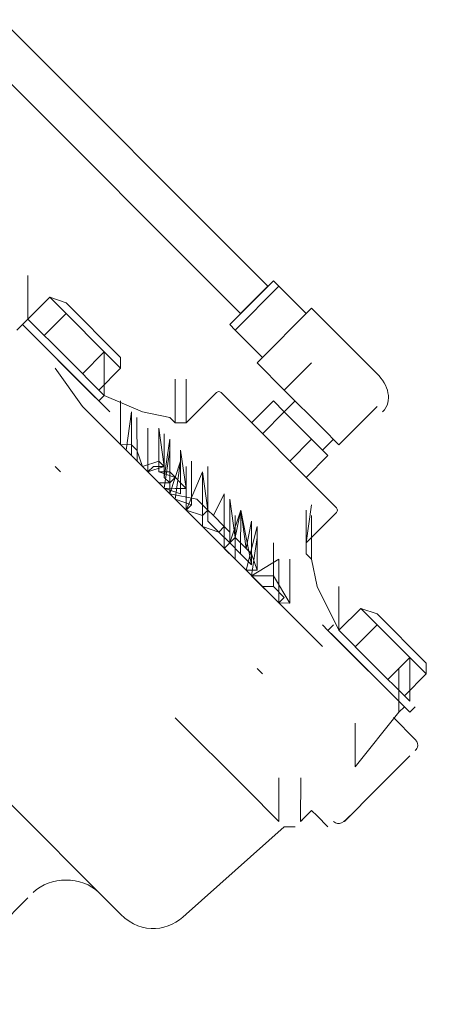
# Model space of a CAD drawing. Header units: millimetres. Extents: x -527259 to -526551, y -1129736 to -1129000.
# Tile 183 of 213: x -526842.5095 to -526842.4444, y -1129597.2745 to -1129597.1242. Entities that reach past the tile are written whole.
import ezdxf

# ---------------------------------------------------------------- set-up
doc = ezdxf.new("R2010")
doc.units = ezdxf.units.MM
doc.header["$LTSCALE"] = 12
doc.header["$PDSIZE"] = -4
for name, color, linetype, lineweight in [('koty', 6, 'Continuous', 9), ('Objekt', 230, 'Continuous', 9), ('text', 6, 'Continuous', 9)]:
    doc.layers.add(name, color=color, linetype=linetype, lineweight=lineweight)
doc.styles.add('laplan', font='txt', dxfattribs={"height": 0.002})
doc.dimstyles.new('laplan', dxfattribs={"dimscale": 0, "dimtxt": 0.002, "dimasz": 0.0015, "dimexe": 0.002, "dimexo": 0, "dimgap": 0.001, "dimtad": 1, "dimtoh": 1, "dimrnd": 0.05, "dimzin": 1, "dimtxsty": 'laplan', "dimblk": 'OBLIQUE', "dimcen": 0.002, "dimclrd": 256, "dimclre": 256, "dimclrt": 256, "dimadec": 0, "dimazin": 0, "dimtfac": 1, "dimtmove": 1, "dimatfit": 2, "dimfxl": 0.0065, "dimfxlon": 1, "dimtfill": 1, "dimlwd": 13, "dimlwe": -1, "dimarcsym": 0})

# ---------------------------------------------------------------- blocks, each defined once
blk = doc.blocks.new('_OBLIQUE')
at = {"color": 0, "linetype": 'ByBlock'}
blk.add_line((-0.5, -0.5), (0.5, 0.5), dxfattribs=at)
blk = doc.blocks.new('*D174')
at = {"layer": 'Defpoints', "color": 0, "transparency": 16777216}
for p in [(-526845.93077, -1129584.64806), (-526846.26822, -1129584.97418), (-526833.23843, -1129598.45702)]:
    blk.add_point(p, dxfattribs=at)
at = {"layer": 'text', "transparency": 16777216}
for p, q in [((-526845.93544, -1129584.65258), (-526845.64313, -1129584.37009)), ((-526832.90565, -1129598.13542), (-526832.61334, -1129597.85293))]:
    blk.add_line(p, q, dxfattribs=at)
at = {"layer": 'text', "lineweight": 13, "transparency": 16777216}
blk.add_line((-526832.90098, -1129598.1309), (-526845.93077, -1129584.64806), dxfattribs=at)
at = {"layer": 'text', "lineweight": 13, "transparency": 16777216, "xscale": 0.3, "yscale": 0.3, "zscale": 0.3}
for p, rotation in [((-526845.93077, -1129584.64806), 134.021012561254), ((-526832.90098, -1129598.1309), 314.021012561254)]:
    blk.add_blockref('_OBLIQUE', p, dxfattribs=dict(at, rotation=rotation))
at = {"layer": 'text', "ltscale": 480, "transparency": 16777216, "insert": (-526839.1068, -1129591.09079), "char_height": 0.4, "attachment_point": 5, "rotation": 314.021, "style": 'laplan', "bg_fill": 3, "box_fill_scale": 1.1, "bg_fill_color": 256, "bg_fill_true_color": 13158600, "bg_fill_transparency": 0}
blk.add_mtext('18,75', dxfattribs=at)
blk = doc.blocks.new('*D195')
at = {"layer": 'Defpoints', "color": 0, "transparency": 16777216}
for p in [(-526847.67552, -1129586.33419), (-526834.64573, -1129599.81703), (-526836.50069, -1129601.60966)]:
    blk.add_point(p, dxfattribs=at)
at = {"layer": 'koty', "transparency": 16777216}
for p, q in [((-526849.5258, -1129588.1223), (-526849.81811, -1129588.40478)), ((-526836.49601, -1129601.60514), (-526836.78832, -1129601.88763))]:
    blk.add_line(p, q, dxfattribs=at)
at = {"layer": 'koty', "lineweight": 13, "transparency": 16777216}
blk.add_line((-526849.53048, -1129588.12681), (-526836.50069, -1129601.60966), dxfattribs=at)
at = {"layer": 'koty', "lineweight": 13, "transparency": 16777216, "xscale": 0.3, "yscale": 0.3, "zscale": 0.3}
for p, rotation in [((-526849.53048, -1129588.12681), 134.0210125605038), ((-526836.50069, -1129601.60966), 314.0210125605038)]:
    blk.add_blockref('_OBLIQUE', p, dxfattribs=dict(at, rotation=rotation))
at = {"layer": 'koty', "ltscale": 480, "transparency": 16777216, "insert": (-526842.70651, -1129594.56955), "char_height": 0.4, "attachment_point": 5, "rotation": 314.021, "style": 'laplan', "bg_fill": 3, "box_fill_scale": 1.1, "bg_fill_color": 256, "bg_fill_true_color": 13158600, "bg_fill_transparency": 0}
blk.add_mtext('18,75', dxfattribs=at)
blk = doc.blocks.new('*D216')
at = {"layer": 'Defpoints', "color": 0, "transparency": 16777216}
for p in [(-526847.60332, -1129586.25491), (-526833.35741, -1129600.99615), (-526836.48182, -1129604.01557)]:
    blk.add_point(p, dxfattribs=at)
at = {"layer": 'koty', "transparency": 16777216}
for p, q in [((-526850.72305, -1129589.26981), (-526851.01536, -1129589.5523)), ((-526836.47715, -1129604.01106), (-526836.76946, -1129604.29354))]:
    blk.add_line(p, q, dxfattribs=at)
at = {"layer": 'koty', "lineweight": 13, "transparency": 16777216}
blk.add_line((-526850.72773, -1129589.27433), (-526836.48182, -1129604.01557), dxfattribs=at)
at = {"layer": 'koty', "lineweight": 13, "transparency": 16777216, "xscale": 0.3, "yscale": 0.3, "zscale": 0.3}
for p, rotation in [((-526850.72773, -1129589.27433), 134.0210125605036), ((-526836.48182, -1129604.01557), 314.0210125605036)]:
    blk.add_blockref('_OBLIQUE', p, dxfattribs=dict(at, rotation=rotation))
at = {"layer": 'koty', "ltscale": 480, "transparency": 16777216, "insert": (-526844.39108, -1129595.21281), "char_height": 0.4, "attachment_point": 5, "rotation": 314.021, "style": 'laplan', "bg_fill": 3, "box_fill_scale": 1.1, "bg_fill_color": 256, "bg_fill_true_color": 13158600, "bg_fill_transparency": 0}
blk.add_mtext('20,50', dxfattribs=at)
blk = doc.blocks.new('A$C12ac11e3')
at = {"layer": 'Objekt'}
for p, q in [((-187.51, 5597.71), (-201.65, 5597.71)), ((-201.65, 5597.71), (-201.65, 5597.71)), ((-201.65, 5585.92), (-201.65, 5597.71)), ((-201.65, 5597.71), (-201.65, 5597.71)), ((-208.73, 5596.53), (-208.73, 5596.53)), ((-208.73, 5596.53), (-208.73, 5596.53)), ((-207.55, 5596.53), (-208.73, 5596.53)), ((-208.73, 5596.53), (-208.73, 5596.53)), ((-208.73, 5587.1), (-208.73, 5596.53)), ((-208.73, 5596.53), (-208.73, 5596.53)), ((-208.73, 5587.1), (-208.73, 5596.53)), ((-208.73, 5596.53), (-208.73, 5596.53)), ((-201.65, 5596.53), (-207.55, 5596.53)), ((-207.55, 5596.53), (-207.55, 5596.53)), ((-207.55, 5587.1), (-207.55, 5596.53)), ((-207.55, 5596.53), (-207.55, 5596.53)), ((-208.73, 5595.35), (-348.96, 5595.35)), ((-208.73, 5595.35), (-208.73, 5589.46)), ((-183.98, 5594.17), (-183.98, 5591.82)), ((-195.76, 5591.82), (-195.76, 5585.92)), ((-183.98, 5591.82), (-183.98, 5585.92)), ((-348.96, 5589.46), (-208.73, 5589.46)), ((-208.73, 5589.46), (-208.73, 5589.46)), ((-208.73, 5589.46), (-208.73, 5589.46)), ((-208.73, 5587.1), (-208.73, 5587.1)), ((-208.73, 5587.1), (-208.73, 5587.1)), ((-208.73, 5587.1), (-207.55, 5587.1)), ((-207.55, 5587.1), (-201.65, 5587.1)), ((-207.55, 5587.1), (-207.55, 5587.1)), ((-201.65, 5587.1), (-201.65, 5587.1)), ((-201.65, 5585.92), (-195.76, 5585.92)), ((-195.76, 5585.92), (-195.76, 5585.92)), ((-195.76, 5585.92), (-187.51, 5585.92)), ((-193.41, 5585.92), (-193.41, 5583.57)), ((-183.98, 5585.92), (-187.51, 5585.92)), ((-185.16, 5583.57), (-185.16, 5585.92)), ((-185.16, 5585.92), (-185.16, 5585.92)), ((-193.41, 5583.57), (-195.76, 5583.57)), ((-195.76, 5583.57), (-195.76, 5578.85)), ((-193.41, 5583.57), (-193.41, 5583.57)), ((-187.51, 5583.57), (-193.41, 5583.57)), ((-193.41, 5583.57), (-193.41, 5578.85)), ((-187.51, 5578.85), (-187.51, 5583.57)), ((-183.98, 5583.57), (-187.51, 5583.57)), ((-183.98, 5578.85), (-183.98, 5583.57)), ((-194.58, 5578.85), (-201.65, 5578.85)), ((-185.16, 5578.85), (-194.58, 5578.85)), ((-178.09, 5578.85), (-185.16, 5578.85)), ((-202.83, 5571.78), (-207.55, 5576.5)), ((-207.55, 5576.5), (-207.55, 5576.5)), ((-202.83, 5577.68), (-202.83, 5571.78)), ((-176.91, 5571.78), (-180.44, 5576.5)), ((-180.44, 5576.5), (-180.44, 5576.5)), ((-176.91, 5571.78), (-176.91, 5577.68)), ((-176.91, 5577.68), (-176.91, 5577.68)), ((-204.01, 5570.61), (-208.73, 5575.32)), ((-208.73, 5575.32), (-208.73, 5575.32)), ((-175.73, 5570.61), (-180.44, 5575.32)), ((-180.44, 5575.32), (-180.44, 5575.32)), ((-174.55, 5570.61), (-179.26, 5575.32)), ((-179.26, 5575.32), (-179.26, 5575.32)), ((-231.12, 5565.89), (-235.83, 5570.61)), ((-235.83, 5570.61), (-235.83, 5570.61)), ((-228.76, 5571.78), (-231.12, 5570.61)), ((-231.12, 5570.61), (-231.12, 5570.61)), ((-227.58, 5570.61), (-231.12, 5570.61)), ((-231.12, 5565.89), (-231.12, 5570.61)), ((-231.12, 5570.61), (-231.12, 5570.61)), ((-228.76, 5571.78), (-216.97, 5571.78)), ((-219.33, 5570.61), (-227.58, 5570.61)), ((-227.58, 5565.89), (-227.58, 5570.61)), ((-227.58, 5570.61), (-227.58, 5570.61)), ((-214.62, 5565.89), (-219.33, 5570.61)), ((-219.33, 5570.61), (-219.33, 5570.61)), ((-215.8, 5570.61), (-219.33, 5570.61)), ((-219.33, 5565.89), (-219.33, 5570.61)), ((-219.33, 5570.61), (-219.33, 5570.61)), ((-215.8, 5570.61), (-216.97, 5571.78)), ((-216.97, 5571.78), (-216.97, 5571.78)), ((-216.97, 5571.78), (-216.97, 5571.78)), ((-215.8, 5565.89), (-215.8, 5570.61)), ((-215.8, 5570.61), (-215.8, 5570.61)), ((-205.19, 5570.61), (-208.73, 5568.25)), ((-204.01, 5570.61), (-205.19, 5570.61)), ((-205.19, 5570.61), (-205.19, 5570.61)), ((-202.83, 5571.78), (-204.01, 5570.61)), ((-204.01, 5570.61), (-204.01, 5570.61)), ((-204.01, 5570.61), (-204.01, 5570.61)), ((-204.01, 5570.61), (-204.01, 5570.61)), ((-202.83, 5571.78), (-202.83, 5571.78)), ((-175.73, 5570.61), (-176.91, 5571.78)), ((-176.91, 5571.78), (-176.91, 5571.78)), ((-175.73, 5570.61), (-174.55, 5570.61)), ((-171.02, 5568.25), (-174.55, 5570.61)), ((-174.55, 5570.61), (-174.55, 5570.61)), ((-163.95, 5565.89), (-168.66, 5570.61)), ((-168.66, 5570.61), (-168.66, 5570.61)), ((-161.59, 5571.78), (-163.95, 5570.61)), ((-163.95, 5570.61), (-163.95, 5570.61)), ((-160.41, 5570.61), (-163.95, 5570.61)), ((-163.95, 5565.89), (-163.95, 5570.61)), ((-163.95, 5570.61), (-163.95, 5570.61)), ((-161.59, 5571.78), (-150.98, 5571.78)), ((-153.34, 5570.61), (-160.41, 5570.61)), ((-160.41, 5565.89), (-160.41, 5570.61)), ((-160.41, 5570.61), (-160.41, 5570.61)), ((-148.63, 5565.89), (-153.34, 5570.61)), ((-153.34, 5570.61), (-153.34, 5570.61)), ((-149.8, 5570.61), (-153.34, 5570.61)), ((-153.34, 5565.89), (-153.34, 5570.61)), ((-153.34, 5570.61), (-153.34, 5570.61)), ((-149.8, 5570.61), (-150.98, 5571.78)), ((-150.98, 5571.78), (-150.98, 5571.78)), ((-150.98, 5571.78), (-150.98, 5571.78)), ((-149.8, 5565.89), (-149.8, 5570.61)), ((-149.8, 5570.61), (-149.8, 5570.61)), ((-191.05, 5564.71), (-195.76, 5569.43)), ((-195.76, 5569.43), (-195.76, 5569.43)), ((-208.73, 5568.25), (-214.62, 5565.89)), ((-200.48, 5564.71), (-205.19, 5568.25)), ((-205.19, 5568.25), (-205.19, 5568.25)), ((-200.48, 5563.53), (-205.19, 5568.25)), ((-205.19, 5568.25), (-205.19, 5568.25)), ((-199.3, 5563.53), (-204.01, 5568.25)), ((-204.01, 5568.25), (-204.01, 5568.25)), ((-198.12, 5563.53), (-202.83, 5568.25)), ((-202.83, 5568.25), (-199.3, 5563.53)), ((-195.76, 5564.71), (-200.48, 5568.25)), ((-200.48, 5568.25), (-195.76, 5563.53)), ((-193.41, 5563.53), (-198.12, 5568.25)), ((-198.12, 5568.25), (-198.12, 5568.25)), ((-191.05, 5564.71), (-195.76, 5568.25)), ((-195.76, 5568.25), (-195.76, 5568.25)), ((-191.05, 5563.53), (-195.76, 5568.25)), ((-195.76, 5568.25), (-193.41, 5562.36)), ((-189.87, 5563.53), (-194.58, 5568.25)), ((-187.51, 5564.71), (-191.05, 5568.25)), ((-191.05, 5568.25), (-189.87, 5564.71)), ((-187.51, 5564.71), (-191.05, 5568.25)), ((-191.05, 5568.25), (-189.87, 5564.71)), ((-185.16, 5563.53), (-189.87, 5568.25)), ((-185.16, 5563.53), (-189.87, 5568.25)), ((-189.87, 5568.25), (-189.87, 5568.25)), ((-185.16, 5564.71), (-189.87, 5568.25)), ((-189.87, 5568.25), (-189.87, 5568.25)), ((-182.8, 5564.71), (-187.51, 5568.25)), ((-187.51, 5568.25), (-187.51, 5568.25)), ((-182.8, 5563.53), (-187.51, 5568.25)), ((-187.51, 5568.25), (-185.16, 5563.53)), ((-182.8, 5564.71), (-187.51, 5568.25)), ((-187.51, 5568.25), (-185.16, 5564.71)), ((-182.8, 5564.71), (-187.51, 5568.25)), ((-187.51, 5568.25), (-180.44, 5563.53)), ((-182.8, 5563.53), (-187.51, 5568.25)), ((-187.51, 5568.25), (-182.8, 5564.71)), ((-182.8, 5564.71), (-187.51, 5568.25)), ((-187.51, 5568.25), (-185.16, 5564.71)), ((-182.8, 5563.53), (-187.51, 5568.25)), ((-187.51, 5568.25), (-187.51, 5568.25)), ((-182.8, 5564.71), (-187.51, 5568.25)), ((-187.51, 5568.25), (-187.51, 5568.25)), ((-182.8, 5564.71), (-187.51, 5568.25)), ((-187.51, 5568.25), (-187.51, 5568.25)), ((-182.8, 5564.71), (-187.51, 5568.25)), ((-187.51, 5568.25), (-187.51, 5568.25)), ((-180.44, 5563.53), (-185.16, 5568.25)), ((-185.16, 5568.25), (-182.8, 5564.71)), ((-180.44, 5563.53), (-185.16, 5568.25)), ((-185.16, 5568.25), (-185.16, 5568.25)), ((-179.26, 5563.53), (-183.98, 5568.25)), ((-183.98, 5568.25), (-180.44, 5562.36)), ((-179.26, 5563.53), (-183.98, 5568.25)), ((-183.98, 5568.25), (-183.98, 5568.25)), ((-179.26, 5563.53), (-183.98, 5568.25)), ((-175.73, 5563.53), (-180.44, 5568.25)), ((-180.44, 5568.25), (-180.44, 5568.25)), ((-172.19, 5563.53), (-176.91, 5568.25)), ((-176.91, 5568.25), (-176.91, 5568.25)), ((-163.95, 5565.89), (-171.02, 5568.25)), ((-148.63, 5563.53), (-153.34, 5568.25)), ((-153.34, 5568.25), (-153.34, 5568.25)), ((-231.12, 5565.89), (-231.12, 5564.71)), ((-222.87, 5565.89), (-231.12, 5565.89)), ((-214.62, 5565.89), (-222.87, 5565.89)), ((-214.62, 5564.71), (-214.62, 5565.89)), ((-214.62, 5565.89), (-214.62, 5565.89)), ((-207.55, 5562.36), (-212.26, 5567.07)), ((-206.37, 5562.36), (-209.9, 5567.07)), ((-209.9, 5567.07), (-209.9, 5567.07)), ((-205.19, 5562.36), (-209.9, 5567.07)), ((-209.9, 5567.07), (-206.37, 5562.36)), ((-204.01, 5562.36), (-208.73, 5567.07)), ((-208.73, 5567.07), (-208.73, 5567.07)), ((-201.65, 5562.36), (-206.37, 5567.07)), ((-201.65, 5562.36), (-206.37, 5567.07)), ((-206.37, 5567.07), (-206.37, 5567.07)), ((-198.12, 5562.36), (-201.65, 5567.07)), ((-201.65, 5567.07), (-201.65, 5567.07)), ((-196.94, 5562.36), (-201.65, 5567.07)), ((-195.76, 5562.36), (-199.3, 5567.07)), ((-199.3, 5567.07), (-196.94, 5562.36)), ((-193.41, 5562.36), (-198.12, 5567.07)), ((-185.16, 5562.36), (-189.87, 5567.07)), ((-189.87, 5567.07), (-189.87, 5567.07)), ((-182.8, 5562.36), (-187.51, 5567.07)), ((-179.26, 5562.36), (-182.8, 5567.07)), ((-178.09, 5567.07), (-179.26, 5562.36)), ((-173.37, 5562.36), (-178.09, 5567.07)), ((-173.37, 5562.36), (-178.09, 5567.07)), ((-178.09, 5567.07), (-178.09, 5567.07)), ((-165.12, 5565.89), (-165.12, 5564.71)), ((-156.87, 5565.89), (-163.95, 5565.89)), ((-148.63, 5565.89), (-156.87, 5565.89)), ((-147.45, 5564.71), (-147.45, 5565.89)), ((-147.45, 5565.89), (-147.45, 5565.89)), ((-231.12, 5564.71), (-231.12, 5563.53)), ((-231.12, 5564.71), (-231.12, 5564.71)), ((-231.12, 5564.71), (-231.12, 5564.71)), ((-231.12, 5564.71), (-231.12, 5564.71)), ((-231.12, 5564.71), (-215.8, 5564.71)), ((-214.62, 5564.71), (-231.12, 5564.71)), ((-231.12, 5564.71), (-231.12, 5564.71)), ((-215.8, 5564.71), (-215.8, 5564.71)), ((-214.62, 5564.71), (-215.8, 5564.71)), ((-215.8, 5564.71), (-215.8, 5564.71)), ((-212.26, 5564.71), (-214.62, 5564.71)), ((-214.62, 5564.71), (-214.62, 5564.71)), ((-201.65, 5564.71), (-202.83, 5562.36)), ((-200.48, 5564.71), (-201.65, 5563.53)), ((-201.65, 5562.36), (-200.48, 5564.71)), ((-200.48, 5564.71), (-201.65, 5564.71)), ((-198.12, 5564.71), (-200.48, 5563.53)), ((-199.3, 5564.71), (-200.48, 5563.53)), ((-200.48, 5563.53), (-198.12, 5564.71)), ((-195.76, 5564.71), (-199.3, 5564.71)), ((-198.12, 5564.71), (-198.12, 5563.53)), ((-195.76, 5564.71), (-196.94, 5563.53)), ((-193.41, 5564.71), (-196.94, 5562.36)), ((-191.05, 5564.71), (-193.41, 5564.71)), ((-193.41, 5564.71), (-193.41, 5564.71)), ((-191.05, 5564.71), (-192.23, 5564.71)), ((-192.23, 5564.71), (-192.23, 5564.71)), ((-192.23, 5564.71), (-191.05, 5564.71)), ((-191.05, 5563.53), (-192.23, 5564.71)), ((-192.23, 5564.71), (-192.23, 5564.71)), ((-191.05, 5563.53), (-191.05, 5564.71)), ((-191.05, 5563.53), (-191.05, 5564.71)), ((-191.05, 5564.71), (-189.87, 5564.71)), ((-189.87, 5564.71), (-189.87, 5564.71)), ((-189.87, 5564.71), (-187.51, 5564.71)), ((-189.87, 5564.71), (-189.87, 5564.71)), ((-187.51, 5563.53), (-187.51, 5564.71)), ((-187.51, 5564.71), (-186.34, 5564.71)), ((-186.34, 5564.71), (-185.16, 5563.53)), ((-183.98, 5564.71), (-185.16, 5564.71)), ((-185.16, 5564.71), (-182.8, 5564.71)), ((-185.16, 5564.71), (-185.16, 5563.53)), ((-181.62, 5564.71), (-183.98, 5564.71)), ((-181.62, 5564.71), (-179.26, 5563.53)), ((-176.91, 5564.71), (-179.26, 5562.36)), ((-172.19, 5563.53), (-176.91, 5564.71)), ((-165.12, 5564.71), (-166.3, 5564.71)), ((-166.3, 5564.71), (-166.3, 5564.71)), ((-165.12, 5564.71), (-165.12, 5564.71)), ((-147.45, 5564.71), (-165.12, 5564.71)), ((-165.12, 5564.71), (-165.12, 5564.71)), ((-163.95, 5564.71), (-165.12, 5564.71)), ((-165.12, 5564.71), (-165.12, 5564.71)), ((-163.95, 5564.71), (-148.63, 5564.71)), ((-148.63, 5563.53), (-148.63, 5564.71)), ((-148.63, 5564.71), (-148.63, 5564.71)), ((-148.63, 5564.71), (-148.63, 5564.71)), ((-148.63, 5564.71), (-148.63, 5564.71)), ((-148.63, 5564.71), (-148.63, 5564.71)), ((-215.8, 5562.36), (-222.87, 5563.53)), ((-222.87, 5563.53), (-222.87, 5563.53)), ((-206.37, 5563.53), (-207.55, 5562.36)), ((-205.19, 5563.53), (-206.37, 5563.53)), ((-202.83, 5562.36), (-205.19, 5563.53)), ((-201.65, 5563.53), (-201.65, 5562.36)), ((-200.48, 5563.53), (-200.48, 5563.53)), ((-198.12, 5563.53), (-199.3, 5563.53)), ((-199.3, 5563.53), (-199.3, 5563.53)), ((-199.3, 5563.53), (-198.12, 5563.53)), ((-198.12, 5563.53), (-199.3, 5562.36)), ((-196.94, 5563.53), (-198.12, 5562.36)), ((-195.76, 5563.53), (-198.12, 5562.36)), ((-193.41, 5563.53), (-195.76, 5562.36)), ((-195.76, 5562.36), (-193.41, 5563.53)), ((-191.05, 5563.53), (-193.41, 5562.36)), ((-193.41, 5562.36), (-193.41, 5563.53)), ((-193.41, 5563.53), (-193.41, 5562.36)), ((-189.87, 5562.36), (-191.05, 5563.53)), ((-189.87, 5562.36), (-191.05, 5563.53)), ((-187.51, 5563.53), (-189.87, 5562.36)), ((-189.87, 5562.36), (-187.51, 5563.53)), ((-187.51, 5563.53), (-189.87, 5563.53)), ((-185.16, 5563.53), (-187.51, 5563.53)), ((-187.51, 5563.53), (-185.16, 5563.53)), ((-182.8, 5563.53), (-185.16, 5563.53)), ((-185.16, 5563.53), (-185.16, 5562.36)), ((-185.16, 5563.53), (-182.8, 5563.53)), ((-181.62, 5563.53), (-182.8, 5563.53)), ((-180.44, 5563.53), (-181.62, 5563.53)), ((-179.26, 5563.53), (-180.44, 5562.36)), ((-176.91, 5562.36), (-175.73, 5563.53)), ((-175.73, 5563.53), (-176.91, 5562.36)), ((-175.73, 5563.53), (-173.37, 5563.53)), ((-173.37, 5563.53), (-175.73, 5563.53)), ((-172.19, 5563.53), (-173.37, 5562.36)), ((-173.37, 5563.53), (-173.37, 5562.36)), ((-173.37, 5562.36), (-172.19, 5563.53)), ((-147.45, 5552.93), (-148.63, 5563.53)), ((-148.63, 5563.53), (-148.63, 5563.53)), ((-212.26, 5562.36), (-215.8, 5562.36)), ((-215.8, 5562.36), (-215.8, 5562.36)), ((-209.9, 5562.36), (-212.26, 5562.36)), ((-212.26, 5562.36), (-212.26, 5562.36)), ((-168.66, 5562.36), (-209.9, 5562.36)), ((-209.9, 5562.36), (-209.9, 5562.36)), ((-206.37, 5562.36), (-207.55, 5562.36)), ((-206.37, 5562.36), (-207.55, 5562.36)), ((-205.19, 5562.36), (-206.37, 5562.36)), ((-204.01, 5562.36), (-205.19, 5562.36)), ((-205.19, 5562.36), (-204.01, 5562.36)), ((-201.65, 5562.36), (-204.01, 5562.36)), ((-204.01, 5562.36), (-201.65, 5562.36)), ((-198.12, 5562.36), (-201.65, 5562.36)), ((-198.12, 5562.36), (-201.65, 5562.36)), ((-199.3, 5562.36), (-201.65, 5562.36)), ((-195.76, 5562.36), (-196.94, 5562.36)), ((-196.94, 5562.36), (-196.94, 5562.36)), ((-196.94, 5562.36), (-196.94, 5562.36)), ((-182.8, 5562.36), (-185.16, 5562.36)), ((-185.16, 5562.36), (-182.8, 5562.36)), ((-180.44, 5562.36), (-182.8, 5562.36)), ((-180.44, 5562.36), (-182.8, 5562.36)), ((-173.37, 5562.36), (-179.26, 5562.36)), ((-173.37, 5562.36), (-176.91, 5562.36)), ((-172.19, 5562.36), (-173.37, 5562.36)), ((-173.37, 5562.36), (-172.19, 5562.36)), ((-172.19, 5562.36), (-173.37, 5562.36)), ((-173.37, 5562.36), (-173.37, 5562.36)), ((-163.95, 5562.36), (-168.66, 5562.36)), ((-168.66, 5562.36), (-168.66, 5562.36)), ((-168.66, 5562.36), (-168.66, 5562.36)), ((-168.66, 5562.36), (-168.66, 5562.36)), ((-143.91, 5562.36), (-148.63, 5562.36)), ((-148.63, 5562.36), (-148.63, 5562.36)), ((-142.73, 5552.93), (-142.73, 5560)), ((-142.73, 5560), (-142.73, 5560)), ((-147.45, 5552.93), (-152.16, 5557.64)), ((-152.16, 5557.64), (-152.16, 5557.64)), ((-147.45, 5552.93), (-152.16, 5557.64)), ((-152.16, 5557.64), (-152.16, 5557.64)), ((-211.08, 5552.93), (-212.26, 5552.93)), ((-212.26, 5552.93), (-212.26, 5552.93)), ((-167.48, 5552.93), (-168.66, 5552.93)), ((-168.66, 5552.93), (-168.66, 5552.93)), ((-142.73, 5545.86), (-142.73, 5552.93)), ((-142.73, 5552.93), (-142.73, 5552.93)), ((-147.45, 5541.14), (-152.16, 5545.86)), ((-152.16, 5545.86), (-152.16, 5545.86)), ((-149.8, 5538.79), (-154.52, 5543.5)), ((-154.52, 5543.5), (-154.52, 5543.5)), ((-147.45, 5541.14), (-147.45, 5543.5)), ((-147.45, 5543.5), (-146.27, 5543.5)), ((-146.27, 5543.5), (-143.91, 5543.5)), ((-143.91, 5543.5), (-143.91, 5543.5)), ((-147.45, 5539.97), (-148.63, 5538.79)), ((-172.19, 5538.79), (-156.87, 5538.79)), ((-156.87, 5538.79), (-156.87, 5538.79)), ((-156.87, 5538.79), (-149.8, 5538.79)), ((-149.8, 5518.75), (-148.63, 5538.79)), ((-149.8, 5538.79), (-149.8, 5538.79)), ((-148.63, 5538.79), (-148.63, 5538.79)), ((-148.63, 5538.79), (-148.63, 5538.79)), ((-156.87, 5511.68), (-189.87, 5511.68)), ((-168.66, 5486.94), (-168.66, 5503.43)), ((-168.66, 5503.43), (-168.66, 5503.43))]:
    blk.add_line(p, q, dxfattribs=at)
for points in [[(-182.8, 5594.17), (-182.8, 5596.53), (-185.16, 5597.71), (-187.51, 5597.71)], [(-201.65, 5578.85), (-202.83, 5578.85), (-202.83, 5578.85), (-202.83, 5577.68)], [(-176.91, 5577.68), (-176.91, 5578.85), (-176.91, 5578.85), (-178.09, 5578.85)], [(-142.73, 5561.18), (-142.73, 5561.18), (-142.73, 5562.36), (-143.91, 5562.36)], [(-143.91, 5544.68), (-142.73, 5544.68), (-142.73, 5545.86), (-142.73, 5547.04)], [(-147.45, 5541.14), (-147.45, 5541.14), (-147.45, 5541.14), (-147.45, 5542.32)], [(-156.87, 5511.68), (-152.16, 5511.68), (-149.8, 5515.22), (-149.8, 5518.75)], [(-161.59, 5511.68), (-165.12, 5511.68), (-168.66, 5508.15), (-168.66, 5504.61)]]:
    blk.add_open_spline(points, degree=3, dxfattribs=at)

msp = doc.modelspace()

# ---------------------------------------------------------------- dimensions: what is measured, and where the dimension line sits
at = {"layer": 'text'}
dim = msp.add_aligned_dim(p1=(-526833.23843, -1129598.45702), p2=(-526846.26822, -1129584.97418), distance=-0.46929, dimstyle='laplan', override={"dimscale": 0}, dxfattribs=at)
dim.commit()
dim.dimension.update_dxf_attribs({"geometry": '*D174', "text_midpoint": (-526839.1068, -1129591.09079)})

# ---------------------------------------------------------------- next in the draw order: dimensions: what is measured, and where the dimension line sits
at = {"layer": 'koty'}
dim = msp.add_aligned_dim(p1=(-526847.67552, -1129586.33419), p2=(-526834.64573, -1129599.81703), distance=-2.57961, dimstyle='laplan', override={"dimscale": 0}, dxfattribs=at)
dim.commit()
dim.dimension.update_dxf_attribs({"geometry": '*D195', "text_midpoint": (-526842.70651, -1129594.56955)})

# ---------------------------------------------------------------- next in the draw order: dimensions: what is measured, and where the dimension line sits
dim = msp.add_linear_dim(base=(-526836.48182, -1129604.01557), p1=(-526847.60332, -1129586.25491), p2=(-526833.35741, -1129600.99615), angle=314.021, dimstyle='laplan', override={"dimscale": 0}, dxfattribs=at)
dim.commit()
dim.dimension.update_dxf_attribs({"geometry": '*D216', "text_midpoint": (-526844.70015, -1129595.51149), "dimtype": 161})

# ---------------------------------------------------------------- next in the draw order: hatches: boundary and pattern name
at = {"layer": 'Objekt', "transparency": 33554534}
h = msp.add_hatch(dxfattribs=at)
h.set_pattern_fill('ANSI37', color=256, scale=0.08)
h.set_pattern_definition([(45, (-526841.57088, -1129594.14204), (-0.179605, 0.179605), []), (135, (-526841.57088, -1129594.14204), (-0.179605, -0.179605), [])])
h.paths.add_polyline_path([(-526841.35436, -1129598.12376), (-526842.34652, -1129599.11592), (-526842.9122, -1129598.55023), (-526843.75852, -1129599.39655), (-526845.03132, -1129598.12376), (-526843.19284, -1129596.28528), (-526842.45924, -1129597.01888), (-526841.88663, -1129596.44628), (-526842.62023, -1129595.71268), (-526841.14268, -1129594.23513), (-526841.49019, -1129593.87553), (-526847.88129, -1129600.26663), (-526845.40241, -1129602.7455), (-526845.19717, -1129602.77661), (-526844.91433, -1129602.77661), (-526840.58886, -1129598.45115)])
edge = h.paths.add_edge_path(flags=16)
edge.add_line((-526844.93964, -1129600.16623), (-526844.97291, -1129600.19014))
edge.add_line((-526844.97291, -1129600.19014), (-526844.99635, -1129600.16669))
edge.add_line((-526844.99635, -1129600.16669), (-526845.08421, -1129600.25455))
edge.add_line((-526845.08421, -1129600.25455), (-526845.05762, -1129600.28114))
edge.add_line((-526845.05762, -1129600.28114), (-526845.11419, -1129600.33771))
edge.add_line((-526845.11419, -1129600.33771), (-526845.14078, -1129600.31112))
edge.add_line((-526845.14078, -1129600.31112), (-526845.23326, -1129600.4036))
edge.add_line((-526845.23326, -1129600.4036), (-526845.23638, -1129600.40672))
edge.add_arc((-526845.25102, -1129600.39194), 0.0208, 225, 314.7245, ccw=False)
edge.add_line((-526845.26573, -1129600.40665), (-526845.37326, -1129600.29912))
edge.add_arc((-526845.37926, -1129600.30712), 0.01, 53.1096, 75.1753)
edge.add_line((-526845.3767, -1129600.29745), (-526845.38954, -1129600.29401))
edge.add_line((-526845.38954, -1129600.29401), (-526845.39378, -1129600.28977))
edge.add_line((-526845.39378, -1129600.28977), (-526845.50445, -1129600.1791))
edge.add_line((-526845.50445, -1129600.1791), (-526845.50869, -1129600.17486))
edge.add_line((-526845.50869, -1129600.17486), (-526845.51214, -1129600.16197))
edge.add_arc((-526845.52179, -1129600.16458), 0.01, 15.1753, 53.1096)
edge.add_line((-526845.51579, -1129600.15659), (-526845.57255, -1129600.09982))
edge.add_line((-526845.57255, -1129600.09982), (-526845.57572, -1129600.09666))
edge.add_arc((-526845.56101, -1129600.08195), 0.0208, 135, 225, ccw=False)
edge.add_line((-526845.57572, -1129600.06724), (-526845.48019, -1129599.97171))
edge.add_line((-526845.48019, -1129599.97171), (-526845.50876, -1129599.94314))
edge.add_line((-526845.50876, -1129599.94314), (-526845.48578, -1129599.92016))
edge.add_line((-526845.48578, -1129599.92016), (-526845.46987, -1129599.93607))
edge.add_arc((-526845.46456, -1129599.93077), 0.0075, 225, 405)
edge.add_line((-526845.45926, -1129599.92547), (-526845.47517, -1129599.90956))
edge.add_line((-526845.47517, -1129599.90956), (-526845.45219, -1129599.88657))
edge.add_line((-526845.45219, -1129599.88657), (-526845.42362, -1129599.91514))
edge.add_line((-526845.42362, -1129599.91514), (-526844.99342, -1129599.48494))
edge.add_line((-526844.99342, -1129599.48494), (-526845.02199, -1129599.45637))
edge.add_line((-526845.02199, -1129599.45637), (-526844.99901, -1129599.43339))
edge.add_line((-526844.99901, -1129599.43339), (-526844.9831, -1129599.4493))
edge.add_arc((-526844.97779, -1129599.444), 0.0075, 225, 405)
edge.add_line((-526844.97249, -1129599.43869), (-526844.9884, -1129599.42278))
edge.add_line((-526844.9884, -1129599.42278), (-526844.96542, -1129599.3998))
edge.add_line((-526844.96542, -1129599.3998), (-526844.93685, -1129599.42837))
edge.add_line((-526844.93685, -1129599.42837), (-526844.84139, -1129599.33291))
edge.add_arc((-526844.82668, -1129599.34762), 0.0208, 50.6205, 135, ccw=False)
edge.add_line((-526844.81349, -1129599.33154), (-526844.80888, -1129599.33615))
edge.add_line((-526844.80888, -1129599.33615), (-526844.80356, -1129599.34132))
edge.add_line((-526844.80356, -1129599.34132), (-526844.81198, -1129599.33291))
edge.add_line((-526844.81198, -1129599.33291), (-526844.80888, -1129599.33615))
edge.add_line((-526844.80888, -1129599.33615), (-526844.50205, -1129599.64298))
edge.add_arc((-526844.51676, -1129599.65768), 0.0208, -45, 45, ccw=False)
edge.add_line((-526844.50205, -1129599.67239), (-526844.54755, -1129599.71789))
edge.add_line((-526844.54755, -1129599.71789), (-526844.52411, -1129599.74134))
edge.add_line((-526844.52411, -1129599.74134), (-526844.54802, -1129599.77461))
edge.add_line((-526844.54802, -1129599.77461), (-526844.93964, -1129600.16623))
edge = h.paths.add_edge_path(flags=0)
edge.add_arc((-526845.25102, -1129600.35065), 0.01027, 228.3788, 319.1482, ccw=False)
edge.add_line((-526845.25784, -1129600.35832), (-526845.31441, -1129600.30176))
edge.add_arc((-526845.30759, -1129600.29408), 0.01027, 135.0759, 228.3788, ccw=False)
edge.add_line((-526845.31486, -1129600.28683), (-526844.62189, -1129599.59386))
edge.add_arc((-526844.61462, -1129599.60112), 0.01027, 48.3817, 135.0759, ccw=False)
edge.add_line((-526844.6078, -1129599.59344), (-526844.55064, -1129599.65061))
edge.add_arc((-526844.55771, -1129599.65768), 0.01, -45, 45, ccw=False)
edge.add_line((-526844.55064, -1129599.66475), (-526845.24325, -1129600.35736))
edge = h.paths.add_edge_path(flags=0)
edge.add_arc((-526845.35708, -1129600.24458), 0.01027, 228.3788, 315, ccw=False)
edge.add_line((-526845.3639, -1129600.25226), (-526845.42047, -1129600.19569))
edge.add_arc((-526845.41365, -1129600.18801), 0.01027, 135.0759, 228.3788, ccw=False)
edge.add_line((-526845.42092, -1129600.18076), (-526844.72796, -1129599.4878))
edge.add_arc((-526844.72069, -1129599.49505), 0.01027, 48.3817, 135.0759, ccw=False)
edge.add_line((-526844.71387, -1129599.48737), (-526844.6573, -1129599.54394))
edge.add_arc((-526844.66412, -1129599.55162), 0.01027, -45, 48.3817, ccw=False)
edge.add_line((-526844.65686, -1129599.55888), (-526845.34982, -1129600.25184))
edge = h.paths.add_edge_path(flags=0)
edge.add_arc((-526845.10005, -1129600.29528), 0.0075, 0, 360)
edge = h.paths.add_edge_path(flags=0)
edge.add_arc((-526845.46315, -1129600.13852), 0.01027, 228.3788, 315, ccw=False)
edge.add_line((-526845.46997, -1129600.14619), (-526845.4704, -1129600.14576))
edge.add_line((-526845.4704, -1129600.14576), (-526845.52654, -1129600.08962))
edge.add_arc((-526845.51972, -1129600.08195), 0.01027, 139.149, 228.3788, ccw=False)
edge.add_line((-526845.52749, -1129600.07523), (-526844.83451, -1129599.38226))
edge.add_arc((-526844.82675, -1129599.38898), 0.01027, 48.3817, 139.0767, ccw=False)
edge.add_line((-526844.81993, -1129599.38131), (-526844.76337, -1129599.43788))
edge.add_arc((-526844.77019, -1129599.44555), 0.01027, -45, 48.3817, ccw=False)
edge.add_line((-526844.76292, -1129599.45281), (-526845.45589, -1129600.14578))
edge = h.paths.add_edge_path(flags=16)
edge.add_line((-526845.483, -1129600.65423), (-526845.5285, -1129600.69973))
edge.add_line((-526845.5285, -1129600.69973), (-526845.50506, -1129600.72318))
edge.add_line((-526845.50506, -1129600.72318), (-526845.52896, -1129600.75645))
edge.add_line((-526845.52896, -1129600.75645), (-526845.92059, -1129601.14807))
edge.add_line((-526845.92059, -1129601.14807), (-526845.95386, -1129601.17198))
edge.add_line((-526845.95386, -1129601.17198), (-526845.9773, -1129601.14853))
edge.add_line((-526845.9773, -1129601.14853), (-526846.06516, -1129601.23639))
edge.add_line((-526846.06516, -1129601.23639), (-526846.03857, -1129601.26298))
edge.add_line((-526846.03857, -1129601.26298), (-526846.09514, -1129601.31955))
edge.add_line((-526846.09514, -1129601.31955), (-526846.12173, -1129601.29296))
edge.add_line((-526846.12173, -1129601.29296), (-526846.21421, -1129601.38544))
edge.add_line((-526846.21421, -1129601.38544), (-526846.21733, -1129601.38856))
edge.add_arc((-526846.23197, -1129601.37378), 0.0208, 225, 314.7245, ccw=False)
edge.add_line((-526846.24667, -1129601.38849), (-526846.35421, -1129601.28096))
edge.add_arc((-526846.36021, -1129601.28895), 0.01, 53.1096, 75.1753)
edge.add_line((-526846.35765, -1129601.27929), (-526846.37049, -1129601.27585))
edge.add_line((-526846.37049, -1129601.27585), (-526846.37473, -1129601.27161))
edge.add_line((-526846.37473, -1129601.27161), (-526846.48539, -1129601.16094))
edge.add_line((-526846.48539, -1129601.16094), (-526846.48964, -1129601.1567))
edge.add_line((-526846.48964, -1129601.1567), (-526846.49309, -1129601.1438))
edge.add_arc((-526846.50274, -1129601.14642), 0.01, 15.1753, 53.1096)
edge.add_line((-526846.49674, -1129601.13842), (-526846.5535, -1129601.08166))
edge.add_line((-526846.5535, -1129601.08166), (-526846.55667, -1129601.07849))
edge.add_arc((-526846.54196, -1129601.06379), 0.0208, 135, 225, ccw=False)
edge.add_line((-526846.55667, -1129601.04908), (-526846.46114, -1129600.95355))
edge.add_line((-526846.46114, -1129600.95355), (-526846.48971, -1129600.92498))
edge.add_line((-526846.48971, -1129600.92498), (-526846.46673, -1129600.902))
edge.add_line((-526846.46673, -1129600.902), (-526846.45082, -1129600.91791))
edge.add_arc((-526846.44551, -1129600.91261), 0.0075, 225, 405)
edge.add_line((-526846.44021, -1129600.9073), (-526846.45612, -1129600.89139))
edge.add_line((-526846.45612, -1129600.89139), (-526846.43314, -1129600.86841))
edge.add_line((-526846.43314, -1129600.86841), (-526846.40457, -1129600.89698))
edge.add_line((-526846.40457, -1129600.89698), (-526845.97437, -1129600.46678))
edge.add_line((-526845.97437, -1129600.46678), (-526846.00293, -1129600.43821))
edge.add_line((-526846.00293, -1129600.43821), (-526845.97995, -1129600.41523))
edge.add_line((-526845.97995, -1129600.41523), (-526845.96404, -1129600.43114))
edge.add_arc((-526845.95874, -1129600.42583), 0.0075, 225, 405)
edge.add_line((-526845.95344, -1129600.42053), (-526845.96935, -1129600.40462))
edge.add_line((-526845.96935, -1129600.40462), (-526845.94637, -1129600.38164))
edge.add_line((-526845.94637, -1129600.38164), (-526845.9178, -1129600.41021))
edge.add_line((-526845.9178, -1129600.41021), (-526845.82234, -1129600.31475))
edge.add_arc((-526845.80763, -1129600.32946), 0.0208, 50.6205, 135, ccw=False)
edge.add_line((-526845.79443, -1129600.31338), (-526845.78983, -1129600.31799))
edge.add_line((-526845.78983, -1129600.31799), (-526845.78451, -1129600.32316))
edge.add_line((-526845.78451, -1129600.32316), (-526845.79292, -1129600.31475))
edge.add_line((-526845.79292, -1129600.31475), (-526845.79299, -1129600.31482))
edge.add_line((-526845.79299, -1129600.31482), (-526845.483, -1129600.62481))
edge.add_arc((-526845.49771, -1129600.63952), 0.0208, -45, 45, ccw=False)
edge = h.paths.add_edge_path(flags=0)
edge.add_line((-526845.53158, -1129600.64659), (-526846.2242, -1129601.3392))
edge.add_arc((-526846.23197, -1129601.33249), 0.01027, 228.3788, 319.1482, ccw=False)
edge.add_line((-526846.23879, -1129601.34016), (-526846.29535, -1129601.28359))
edge.add_arc((-526846.28853, -1129601.27592), 0.01027, 135.0759, 228.3788, ccw=False)
edge.add_line((-526846.2958, -1129601.26867), (-526845.60284, -1129600.5757))
edge.add_arc((-526845.59557, -1129600.58295), 0.01027, 48.3817, 135.0759, ccw=False)
edge.add_line((-526845.58875, -1129600.57528), (-526845.53158, -1129600.63245))
edge.add_arc((-526845.53865, -1129600.63952), 0.01, -45, 45, ccw=False)
edge = h.paths.add_edge_path(flags=0)
edge.add_line((-526845.63781, -1129600.54072), (-526846.33077, -1129601.23368))
edge.add_arc((-526846.33803, -1129601.22642), 0.01027, 228.3788, 315, ccw=False)
edge.add_line((-526846.34485, -1129601.2341), (-526846.40142, -1129601.17753))
edge.add_arc((-526846.3946, -1129601.16985), 0.01027, 135.0759, 228.3788, ccw=False)
edge.add_line((-526846.40187, -1129601.1626), (-526845.70891, -1129600.46964))
edge.add_arc((-526845.70164, -1129600.47689), 0.01027, 48.3817, 135.0759, ccw=False)
edge.add_line((-526845.69482, -1129600.46921), (-526845.63825, -1129600.52578))
edge.add_arc((-526845.64507, -1129600.53346), 0.01027, -45, 48.3817, ccw=False)
edge = h.paths.add_edge_path(flags=0)
edge.add_line((-526845.74387, -1129600.43465), (-526846.43684, -1129601.12762))
edge.add_arc((-526846.4441, -1129601.12036), 0.01027, 228.3788, 315, ccw=False)
edge.add_line((-526846.45092, -1129601.12803), (-526846.45135, -1129601.1276))
edge.add_line((-526846.45135, -1129601.1276), (-526846.50749, -1129601.07146))
edge.add_arc((-526846.50067, -1129601.06379), 0.01027, 139.149, 228.3788, ccw=False)
edge.add_line((-526846.50843, -1129601.05707), (-526845.81546, -1129600.3641))
edge.add_arc((-526845.8077, -1129600.37082), 0.01027, 48.3817, 139.0767, ccw=False)
edge.add_line((-526845.80088, -1129600.36315), (-526845.74431, -1129600.41971))
edge.add_arc((-526845.75113, -1129600.42739), 0.01027, -45, 48.3817, ccw=False)
h.paths.add_polyline_path([(-526845.90446, -1129599.54745), (-526845.99694, -1129599.63993), (-526845.99991, -1129599.64305), (-526845.9601, -1129599.60324), (-526845.90439, -1129599.54751)], flags=16)
edge = h.paths.add_edge_path(flags=16)
edge.add_arc((-526845.36896, -1129599.06626), 0.002, 315, 405)
edge.add_line((-526845.36755, -1129599.06485), (-526845.38204, -1129599.05035))
edge.add_arc((-526845.37674, -1129599.04505), 0.0075, 45, 225, ccw=False)
edge.add_line((-526845.37144, -1129599.03974), (-526845.35553, -1129599.05565))
edge.add_line((-526845.35553, -1129599.05565), (-526845.35411, -1129599.05424))
edge.add_arc((-526845.35553, -1129599.05282), 0.002, 225, 315, ccw=False)
edge.add_line((-526845.35694, -1129599.05424), (-526845.37144, -1129599.03974))
edge.add_arc((-526845.37674, -1129599.04505), 0.0075, 45, 225)
edge.add_line((-526845.38204, -1129599.05035), (-526845.36613, -1129599.06626))
edge.add_line((-526845.36613, -1129599.06626), (-526845.36755, -1129599.06767))
edge = h.paths.add_edge_path(flags=16)
edge.add_line((-526845.60514, -1129598.56931), (-526846.3394, -1129599.30356))
edge.add_arc((-526846.32469, -1129599.31827), 0.0208, 135, 225)
edge.add_line((-526846.3394, -1129599.33298), (-526846.09133, -1129599.58105))
edge.add_arc((-526846.09733, -1129599.58905), 0.01, 53.1096, 75.1753)
edge.add_line((-526846.09477, -1129599.57938), (-526846.10761, -1129599.57594))
edge.add_line((-526846.10761, -1129599.57594), (-526846.11185, -1129599.5717))
edge.add_line((-526846.11185, -1129599.5717), (-526846.22251, -1129599.46104))
edge.add_line((-526846.22251, -1129599.46104), (-526846.22675, -1129599.45679))
edge.add_line((-526846.22675, -1129599.45679), (-526846.23021, -1129599.4439))
edge.add_arc((-526846.23986, -1129599.44652), 0.01, 15.1753, 53.1096)
edge.add_line((-526846.23386, -1129599.43852), (-526846.33623, -1129599.33615))
edge.add_line((-526846.33623, -1129599.33615), (-526846.33947, -1129599.33291))
edge.add_arc((-526846.32469, -1129599.31827), 0.0208, 135, 224.7245, ccw=False)
edge.add_line((-526846.3394, -1129599.30356), (-526846.24387, -1129599.20803))
edge.add_line((-526846.24387, -1129599.20803), (-526846.27045, -1129599.18145))
edge.add_line((-526846.27045, -1129599.18145), (-526846.21389, -1129599.12488))
edge.add_line((-526846.21389, -1129599.12488), (-526846.1873, -1129599.15147))
edge.add_line((-526846.1873, -1129599.15147), (-526846.09944, -1129599.06361))
edge.add_line((-526846.09944, -1129599.06361), (-526846.12288, -1129599.04016))
edge.add_line((-526846.12288, -1129599.04016), (-526846.09898, -1129599.00689))
edge.add_line((-526846.09898, -1129599.00689), (-526845.70736, -1129598.61527))
edge.add_line((-526845.70736, -1129598.61527), (-526845.67408, -1129598.59136))
edge.add_line((-526845.67408, -1129598.59136), (-526845.65064, -1129598.61481))
edge.add_line((-526845.65064, -1129598.61481), (-526845.60514, -1129598.56931))
edge.add_arc((-526845.59043, -1129598.58401), 0.0208, 45, 135, ccw=False)
edge.add_line((-526845.57572, -1129598.56931), (-526845.26889, -1129598.87613))
edge.add_line((-526845.26889, -1129598.87613), (-526845.26566, -1129598.87923))
edge.add_line((-526845.26566, -1129598.87923), (-526845.27407, -1129598.87082))
edge.add_line((-526845.27407, -1129598.87082), (-526845.57572, -1129598.5693))
edge.add_arc((-526845.59043, -1129598.58401), 0.0208, 45.0134, 135)
edge = h.paths.add_edge_path(flags=16)
edge.add_arc((-526846.01469, -1129599.58697), 0.01027, 228.3788, 319.1489, ccw=False)
edge.add_line((-526846.02151, -1129599.59465), (-526846.07808, -1129599.53808))
edge.add_arc((-526846.07126, -1129599.5304), 0.01027, 135, 228.3788, ccw=False)
edge.add_line((-526846.07852, -1129599.52314), (-526845.38556, -1129598.83018))
edge.add_arc((-526845.3783, -1129598.83744), 0.01027, 48.3817, 135, ccw=False)
edge.add_line((-526845.37148, -1129598.82976), (-526845.31491, -1129598.88633))
edge.add_arc((-526845.32173, -1129598.89401), 0.01027, -40.9234, 48.3817, ccw=False)
edge.add_line((-526845.31397, -1129598.90073), (-526846.00693, -1129599.59369))
edge = h.paths.add_edge_path(flags=16)
edge.add_arc((-526845.86351, -1129599.53182), 0.0075, 45, 225)
edge.add_line((-526845.86882, -1129599.53712), (-526845.85291, -1129599.55303))
edge.add_line((-526845.85291, -1129599.55303), (-526845.85432, -1129599.55445))
edge.add_arc((-526845.85574, -1129599.55303), 0.002, 315, 405)
edge.add_line((-526845.85432, -1129599.55162), (-526845.86882, -1129599.53712))
edge.add_arc((-526845.86351, -1129599.53182), 0.0075, 45, 225, ccw=False)
edge.add_line((-526845.85821, -1129599.52652), (-526845.8423, -1129599.54243))
edge.add_line((-526845.8423, -1129599.54243), (-526845.84089, -1129599.54101))
edge.add_arc((-526845.8423, -1129599.5396), 0.002, 225, 315, ccw=False)
edge.add_line((-526845.84371, -1129599.54101), (-526845.85821, -1129599.52652))
edge = h.paths.add_edge_path(flags=16)
edge.add_arc((-526846.12076, -1129599.48091), 0.01027, 228.3788, 315.0759, ccw=False)
edge.add_line((-526846.12758, -1129599.48858), (-526846.18415, -1129599.43201))
edge.add_arc((-526846.17733, -1129599.42434), 0.01027, 135, 228.3788, ccw=False)
edge.add_line((-526846.18459, -1129599.41708), (-526845.49162, -1129598.72411))
edge.add_arc((-526845.48436, -1129598.73137), 0.01027, 48.3817, 135, ccw=False)
edge.add_line((-526845.47754, -1129598.7237), (-526845.42098, -1129598.78027))
edge.add_arc((-526845.42779, -1129598.78794), 0.01027, -44.9241, 48.3817, ccw=False)
edge.add_line((-526845.42052, -1129598.79519), (-526846.11349, -1129599.48816))
edge = h.paths.add_edge_path(flags=0)
edge.add_arc((-526846.081, -1129601.27712), 0.0075, 0, 360)
h.paths.add_polyline_path([(-526846.88629, -1129600.52839), (-526846.97878, -1129600.62088), (-526846.98175, -1129600.624), (-526846.94194, -1129600.58419), (-526846.88623, -1129600.52846)], flags=16)
edge = h.paths.add_edge_path(flags=16)
edge.add_line((-526846.58698, -1129599.55025), (-526847.32124, -1129600.28451))
edge.add_arc((-526847.30653, -1129600.29922), 0.0208, 135, 225)
edge.add_line((-526847.32124, -1129600.31393), (-526847.07316, -1129600.562))
edge.add_arc((-526847.07917, -1129600.57), 0.01, 53.1096, 75.1753)
edge.add_line((-526847.07661, -1129600.56033), (-526847.08945, -1129600.55689))
edge.add_line((-526847.08945, -1129600.55689), (-526847.09369, -1129600.55265))
edge.add_line((-526847.09369, -1129600.55265), (-526847.20435, -1129600.44199))
edge.add_line((-526847.20435, -1129600.44199), (-526847.20859, -1129600.43774))
edge.add_line((-526847.20859, -1129600.43774), (-526847.21205, -1129600.42485))
edge.add_arc((-526847.2217, -1129600.42746), 0.01, 15.1753, 53.1096)
edge.add_line((-526847.2157, -1129600.41947), (-526847.31807, -1129600.3171))
edge.add_line((-526847.31807, -1129600.3171), (-526847.32131, -1129600.31386))
edge.add_arc((-526847.30653, -1129600.29922), 0.0208, 135, 224.7245, ccw=False)
edge.add_line((-526847.32124, -1129600.28451), (-526847.22571, -1129600.18898))
edge.add_line((-526847.22571, -1129600.18898), (-526847.25229, -1129600.1624))
edge.add_line((-526847.25229, -1129600.1624), (-526847.19572, -1129600.10583))
edge.add_line((-526847.19572, -1129600.10583), (-526847.16914, -1129600.13241))
edge.add_line((-526847.16914, -1129600.13241), (-526847.08128, -1129600.04456))
edge.add_line((-526847.08128, -1129600.04456), (-526847.10472, -1129600.02111))
edge.add_line((-526847.10472, -1129600.02111), (-526847.08082, -1129599.98784))
edge.add_line((-526847.08082, -1129599.98784), (-526846.68919, -1129599.59622))
edge.add_line((-526846.68919, -1129599.59622), (-526846.65592, -1129599.57231))
edge.add_line((-526846.65592, -1129599.57231), (-526846.63248, -1129599.59576))
edge.add_line((-526846.63248, -1129599.59576), (-526846.58698, -1129599.55025))
edge.add_arc((-526846.57227, -1129599.56496), 0.0208, 45, 135, ccw=False)
edge.add_line((-526846.55756, -1129599.55025), (-526846.25073, -1129599.85708))
edge.add_line((-526846.25073, -1129599.85708), (-526846.24749, -1129599.86018))
edge.add_line((-526846.24749, -1129599.86018), (-526846.25591, -1129599.85176))
edge.add_line((-526846.25591, -1129599.85176), (-526846.55756, -1129599.55025))
edge.add_arc((-526846.57227, -1129599.56496), 0.0208, 45.0134, 135)
edge = h.paths.add_edge_path(flags=16)
edge.add_arc((-526846.22683, -1129599.37484), 0.01027, 228.3788, 315.0759, ccw=False)
edge.add_line((-526846.23365, -1129599.38252), (-526846.29021, -1129599.32595))
edge.add_arc((-526846.28339, -1129599.31827), 0.01027, 139.1482, 228.3788, ccw=False)
edge.add_line((-526846.29116, -1129599.31156), (-526845.59749, -1129598.61789))
edge.add_arc((-526845.59042, -1129598.62496), 0.01, 45, 135, ccw=False)
edge.add_line((-526845.58335, -1129598.61789), (-526845.52704, -1129598.6742))
edge.add_arc((-526845.53386, -1129598.68188), 0.01027, -44.9241, 48.3817, ccw=False)
edge.add_line((-526845.52659, -1129598.68913), (-526846.21956, -1129599.38209))
edge = h.paths.add_edge_path(flags=16)
edge.add_arc((-526846.35858, -1129600.026), 0.0075, 45, 225)
edge.add_line((-526846.36388, -1129600.0313), (-526846.34797, -1129600.04721))
edge.add_line((-526846.34797, -1129600.04721), (-526846.34939, -1129600.04862))
edge.add_arc((-526846.3508, -1129600.04721), 0.002, 315, 405)
edge.add_line((-526846.34939, -1129600.04579), (-526846.36388, -1129600.0313))
edge.add_arc((-526846.35858, -1129600.026), 0.0075, 45, 225, ccw=False)
edge.add_line((-526846.35328, -1129600.02069), (-526846.33737, -1129600.0366))
edge.add_line((-526846.33737, -1129600.0366), (-526846.33595, -1129600.03519))
edge.add_arc((-526846.33737, -1129600.03377), 0.002, 225, 315, ccw=False)
edge.add_line((-526846.33878, -1129600.03519), (-526846.35328, -1129600.02069))
edge = h.paths.add_edge_path(flags=16)
edge.add_line((-526846.29581, -1129599.88168), (-526846.98877, -1129600.57464))
edge.add_arc((-526846.99653, -1129600.56792), 0.01027, 228.3788, 319.1489, ccw=False)
edge.add_line((-526847.00335, -1129600.5756), (-526847.05992, -1129600.51903))
edge.add_arc((-526847.0531, -1129600.51135), 0.01027, 135, 228.3788, ccw=False)
edge.add_line((-526847.06036, -1129600.50409), (-526846.3674, -1129599.81113))
edge.add_arc((-526846.36014, -1129599.81839), 0.01027, 48.3817, 135, ccw=False)
edge.add_line((-526846.35332, -1129599.81071), (-526846.29675, -1129599.86728))
edge.add_arc((-526846.30357, -1129599.87496), 0.01027, -40.9235, 48.3817, ccw=False)
edge = h.paths.add_edge_path(flags=16)
edge.add_arc((-526847.1026, -1129600.46186), 0.01027, 228.3788, 315.0759, ccw=False)
edge.add_line((-526847.10942, -1129600.46953), (-526847.16599, -1129600.41296))
edge.add_arc((-526847.15917, -1129600.40529), 0.01027, 135, 228.3788, ccw=False)
edge.add_line((-526847.16643, -1129600.39803), (-526846.47346, -1129599.70506))
edge.add_arc((-526846.4662, -1129599.71232), 0.01027, 48.3817, 135, ccw=False)
edge.add_line((-526846.45938, -1129599.70465), (-526846.40281, -1129599.76121))
edge.add_arc((-526846.40963, -1129599.76889), 0.01027, -44.9241, 48.3817, ccw=False)
edge.add_line((-526846.40236, -1129599.77614), (-526847.09533, -1129600.46911))
edge = h.paths.add_edge_path(flags=0)
edge.add_arc((-526846.22803, -1129599.16731), 0.0075, 0, 360)
edge = h.paths.add_edge_path(flags=16)
edge.add_arc((-526847.20866, -1129600.35579), 0.01027, 228.3788, 315.0759, ccw=False)
edge.add_line((-526847.21548, -1129600.36347), (-526847.27205, -1129600.3069))
edge.add_arc((-526847.26523, -1129600.29922), 0.01027, 139.1482, 228.3788, ccw=False)
edge.add_line((-526847.273, -1129600.2925), (-526846.57933, -1129599.59884))
edge.add_arc((-526846.57226, -1129599.60591), 0.01, 45, 135, ccw=False)
edge.add_line((-526846.56519, -1129599.59884), (-526846.50888, -1129599.65515))
edge.add_arc((-526846.5157, -1129599.66283), 0.01027, -44.9241, 48.3817, ccw=False)
edge.add_line((-526846.50843, -1129599.67008), (-526847.20139, -1129600.36304))
edge = h.paths.add_edge_path(flags=16)
edge.add_arc((-526846.84535, -1129600.51277), 0.0075, 45, 225)
edge.add_line((-526846.85066, -1129600.51807), (-526846.83475, -1129600.53398))
edge.add_line((-526846.83475, -1129600.53398), (-526846.83616, -1129600.53539))
edge.add_arc((-526846.83757, -1129600.53398), 0.002, 315, 405)
edge.add_line((-526846.83616, -1129600.53257), (-526846.85066, -1129600.51807))
edge.add_arc((-526846.84535, -1129600.51277), 0.0075, 45, 225, ccw=False)
edge.add_line((-526846.84005, -1129600.50746), (-526846.82414, -1129600.52337))
edge.add_line((-526846.82414, -1129600.52337), (-526846.82273, -1129600.52196))
edge.add_arc((-526846.82414, -1129600.52055), 0.002, 225, 315, ccw=False)
edge.add_line((-526846.82555, -1129600.52196), (-526846.84005, -1129600.50746))
edge = h.paths.add_edge_path(flags=0)
edge.add_arc((-526847.20987, -1129600.14825), 0.0075, 0, 360)
h.paths.add_polyline_path([(-526846.34743, -1129600.85532), (-526846.01468, -1129601.18806), (-526845.70335, -1129600.87673), (-526846.0361, -1129600.54399)], flags=0)
h.paths.add_polyline_path([(-526847.1134, -1129600.07973), (-526846.78066, -1129600.41248), (-526846.46933, -1129600.10115), (-526846.80207, -1129599.76841)], flags=0)
h.paths.add_polyline_path([(-526846.134, -1129599.11272), (-526845.80126, -1129599.44546), (-526845.48993, -1129599.13413), (-526845.82267, -1129598.80139)], flags=0)
h.paths.add_polyline_path([(-526845.34308, -1129599.86035), (-526845.01034, -1129600.19309), (-526844.69901, -1129599.88176), (-526845.03175, -1129599.54902)], flags=0)

# ---------------------------------------------------------------- next in the draw order: linework, layer by layer
at = {"layer": 'Objekt'}
msp.add_open_spline([(-526842.4666, -1129597.24656), (-526842.4666, -1129597.24656), (-526842.4666, -1129597.24656), (-526842.4666, -1129597.24656)], degree=3, dxfattribs=at)

# ---------------------------------------------------------------- next in the draw order: block references
at = {"layer": 'Objekt', "xscale": 0.001, "yscale": 0.001, "zscale": 0.001, "rotation": 315}
msp.add_blockref('A$C12ac11e3', (-526846.28052, -1129601.269), dxfattribs=at)

doc.saveas('drawing.dxf')
